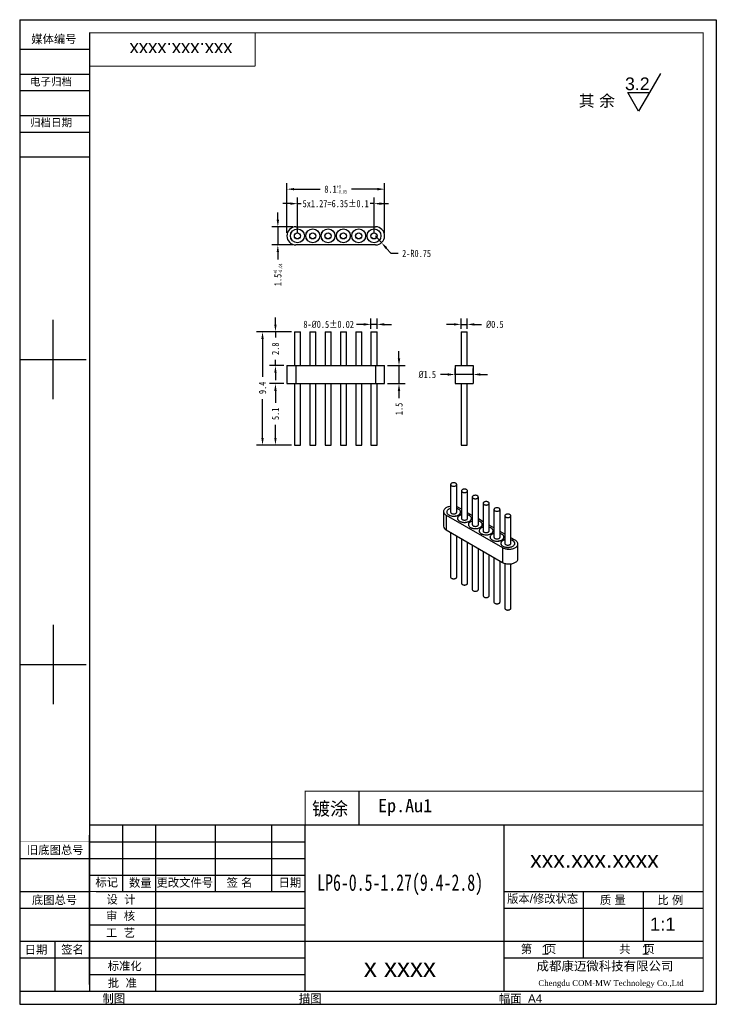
# Model space of a CAD drawing. Header units: inches. Extents: x 9 to 66.8, y 2.1 to 83.8.
import ezdxf

# ---------------------------------------------------------------- set-up
doc = ezdxf.new("R2010")
doc.units = ezdxf.units.IN
doc.header["$MEASUREMENT"] = 0
doc.layers.add('图框层', color=1, linetype='Continuous')
doc.layers.add('标注层', color=4, linetype='Continuous', lineweight=25)
doc.layers.add('零件外形图层', color=7, linetype='Continuous', lineweight=30)
doc.styles.add('SLDTEXTSTYLE6', font='txt', dxfattribs={"width": 0.7})
doc.styles.get("Standard").update_dxf_attribs({"font": 'arial.ttf'})
doc.styles.add('STYLE1', font='txt', dxfattribs={"height": 4})
doc.dimstyles.new('公差标注', dxfattribs={"dimtxt": 0.6, "dimasz": 0.6, "dimexe": 0.5, "dimexo": 0.25, "dimgap": 0.5, "dimtad": 0, "dimrnd": 1e-09, "dimdsep": 46, "dimtxsty": 'SLDTEXTSTYLE6', "dimcen": 0.09, "dimadec": 0, "dimazin": 2, "dimtol": 1, "dimtm": 1e-09, "dimtfac": 0.5, "dimtmove": 0, "dimatfit": 3, "dimfxl": 1, "dimfrac": 2, "dimtolj": 1, "dimarcsym": 0})
doc.dimstyles.new('垂直标注', dxfattribs={"dimtxt": 0.6, "dimasz": 0.6, "dimexe": 0.5, "dimexo": 0.25, "dimgap": 0.5, "dimtad": 0, "dimrnd": 1e-09, "dimzin": 9, "dimdsep": 46, "dimtxsty": 'SLDTEXTSTYLE6', "dimcen": 0, "dimadec": 0, "dimazin": 2, "dimtfac": 1, "dimtmove": 0, "dimatfit": 3, "dimfxl": 1, "dimfrac": 2, "dimtolj": 1, "dimtzin": 12, "dimarcsym": 0})
doc.dimstyles.new('平行标注', dxfattribs={"dimtxt": 0.6, "dimasz": 0.6, "dimexe": 0.5, "dimexo": 0.25, "dimgap": 0.5, "dimtad": 0, "dimtih": 1, "dimtoh": 1, "dimrnd": 1e-09, "dimzin": 9, "dimdsep": 46, "dimtxsty": 'SLDTEXTSTYLE6', "dimcen": 0.09, "dimadec": 0, "dimazin": 2, "dimtfac": 1, "dimtmove": 0, "dimatfit": 3, "dimfxl": 1, "dimfrac": 2, "dimtolj": 1, "dimtzin": 12, "dimarcsym": 0})

# ---------------------------------------------------------------- blocks, each defined once
blk = doc.blocks.new('*D37')
at = {"layer": 'Defpoints', "color": 0, "transparency": 16777216}
for p in [(29.149, 57.92), (31.792, 57.92), (31.792, 48.52)]:
    blk.add_point(p, dxfattribs=at)
at = {"layer": '标注层', "color": 0, "lineweight": -2, "transparency": 16777216}
for p, q in [((31.542, 57.92), (28.649, 57.92)), ((29.149, 57.32), (29.149, 54.197)), ((29.149, 49.12), (29.149, 52.342)), ((31.542, 48.52), (28.649, 48.52))]:
    blk.add_line(p, q, dxfattribs=at)
at = {"layer": '标注层', "color": 0, "transparency": 16777216}
for points in [[(29.049, 57.32), (29.249, 57.32), (29.149, 57.92)], [(29.049, 49.12), (29.249, 49.12), (29.149, 48.52)]]:
    blk.add_solid(points, dxfattribs=at)
at = {"layer": '标注层', "color": 0, "transparency": 16777216, "insert": (29.149, 53.27), "char_height": 0.6, "attachment_point": 5, "rotation": 90, "style": 'SLDTEXTSTYLE6'}
blk.add_mtext('\\A1;9.4', dxfattribs=at)
blk = doc.blocks.new('*D38')
at = {"layer": 'Defpoints', "color": 0, "transparency": 16777216}
for p in [(31.792, 57.92), (30.219, 55.12), (31.167, 55.12)]:
    blk.add_point(p, dxfattribs=at)
at = {"layer": '标注层', "color": 0, "lineweight": -2, "transparency": 16777216}
for p, q in [((30.219, 58.52), (30.219, 59.12)), ((31.542, 57.92), (29.719, 57.92)), ((30.219, 57.92), (30.219, 57.437)), ((30.219, 55.12), (30.219, 55.602)), ((30.917, 55.12), (29.719, 55.12)), ((30.219, 54.52), (30.219, 53.92))]:
    blk.add_line(p, q, dxfattribs=at)
at = {"layer": '标注层', "color": 0, "transparency": 16777216}
for points in [[(30.119, 58.52), (30.319, 58.52), (30.219, 57.92)], [(30.119, 54.52), (30.319, 54.52), (30.219, 55.12)]]:
    blk.add_solid(points, dxfattribs=at)
at = {"layer": '标注层', "color": 0, "transparency": 16777216, "insert": (30.219, 56.52), "char_height": 0.6, "attachment_point": 5, "rotation": 90, "style": 'SLDTEXTSTYLE6'}
blk.add_mtext('\\A1;2.8', dxfattribs=at)
blk = doc.blocks.new('*D39')
at = {"layer": 'Defpoints', "color": 0, "transparency": 16777216}
for p in [(31.167, 53.62), (30.219, 48.52), (31.792, 48.52)]:
    blk.add_point(p, dxfattribs=at)
at = {"layer": '标注层', "color": 0, "lineweight": -2, "transparency": 16777216}
for p, q in [((30.917, 53.62), (29.719, 53.62)), ((30.219, 53.02), (30.219, 52.022)), ((30.219, 49.12), (30.219, 50.217)), ((31.542, 48.52), (29.719, 48.52))]:
    blk.add_line(p, q, dxfattribs=at)
at = {"layer": '标注层', "color": 0, "transparency": 16777216}
for points in [[(30.119, 53.02), (30.319, 53.02), (30.219, 53.62)], [(30.119, 49.12), (30.319, 49.12), (30.219, 48.52)]]:
    blk.add_solid(points, dxfattribs=at)
at = {"layer": '标注层', "color": 0, "transparency": 16777216, "insert": (30.219, 51.12), "char_height": 0.6, "attachment_point": 5, "rotation": 90, "style": 'SLDTEXTSTYLE6'}
blk.add_mtext('\\A1;5.1', dxfattribs=at)
blk = doc.blocks.new('*D40')
at = {"layer": 'Defpoints', "color": 0, "transparency": 16777216}
for p in [(38.642, 58.535), (38.142, 57.92), (38.642, 57.92)]:
    blk.add_point(p, dxfattribs=at)
at = {"layer": '标注层', "color": 0, "lineweight": -2, "transparency": 16777216}
for p, q in [((38.142, 58.17), (38.142, 59.035)), ((38.642, 58.17), (38.642, 59.035)), ((37.542, 58.535), (36.942, 58.535)), ((38.642, 58.535), (38.142, 58.535)), ((39.242, 58.535), (39.842, 58.535))]:
    blk.add_line(p, q, dxfattribs=at)
at = {"layer": '标注层', "color": 0, "transparency": 16777216}
for points in [[(37.542, 58.635), (37.542, 58.435), (38.142, 58.535)], [(39.242, 58.635), (39.242, 58.435), (38.642, 58.535)]]:
    blk.add_solid(points, dxfattribs=at)
at = {"layer": '标注层', "color": 0, "transparency": 16777216, "insert": (34.633, 58.535), "char_height": 0.6, "attachment_point": 5, "style": 'SLDTEXTSTYLE6'}
blk.add_mtext('\\A1;8-{\\fISOCPEUR|b0|i0|c0|p34;%%C}0.5%%P0.02', dxfattribs=at)
blk = doc.blocks.new('*D41')
at = {"layer": 'Defpoints', "color": 0, "transparency": 16777216}
for p in [(39.267, 55.12), (40.464, 55.12), (39.267, 53.62)]:
    blk.add_point(p, dxfattribs=at)
at = {"layer": '标注层', "color": 0, "lineweight": -2, "transparency": 16777216}
for p, q in [((40.464, 55.72), (40.464, 56.32)), ((39.517, 55.12), (40.964, 55.12)), ((40.464, 55.12), (40.464, 53.62)), ((39.517, 53.62), (40.964, 53.62)), ((40.464, 53.02), (40.464, 52.42))]:
    blk.add_line(p, q, dxfattribs=at)
at = {"layer": '标注层', "color": 0, "transparency": 16777216}
for points in [[(40.364, 55.72), (40.564, 55.72), (40.464, 55.12)], [(40.364, 53.02), (40.564, 53.02), (40.464, 53.62)]]:
    blk.add_solid(points, dxfattribs=at)
at = {"layer": '标注层', "color": 0, "transparency": 16777216, "insert": (40.464, 51.522), "char_height": 0.6, "attachment_point": 5, "rotation": 90, "style": 'SLDTEXTSTYLE6'}
blk.add_mtext('\\A1;1.5', dxfattribs=at)
blk = doc.blocks.new('*D42')
at = {"layer": 'Defpoints', "color": 0, "transparency": 16777216}
for p in [(46.114, 58.535), (45.614, 57.92), (46.114, 57.92)]:
    blk.add_point(p, dxfattribs=at)
at = {"layer": '标注层', "color": 0, "lineweight": -2, "transparency": 16777216}
for p, q in [((45.614, 58.17), (45.614, 59.035)), ((46.114, 58.17), (46.114, 59.035)), ((45.014, 58.535), (44.414, 58.535)), ((45.614, 58.535), (46.114, 58.535)), ((46.714, 58.535), (47.314, 58.535))]:
    blk.add_line(p, q, dxfattribs=at)
at = {"layer": '标注层', "color": 0, "transparency": 16777216}
for points in [[(45.014, 58.635), (45.014, 58.435), (45.614, 58.535)], [(46.714, 58.635), (46.714, 58.435), (46.114, 58.535)]]:
    blk.add_solid(points, dxfattribs=at)
at = {"layer": '标注层', "color": 0, "transparency": 16777216, "insert": (48.413, 58.535), "char_height": 0.6, "attachment_point": 5, "style": 'SLDTEXTSTYLE6'}
blk.add_mtext('\\A1;{\\fISOCPEUR|b0|i0|c0|p34;%%C}0.5', dxfattribs=at)
blk = doc.blocks.new('*D43')
at = {"layer": 'Defpoints', "color": 0, "transparency": 16777216}
for p in [(45.114, 54.1), (46.614, 54.38), (46.614, 54.1)]:
    blk.add_point(p, dxfattribs=at)
at = {"layer": '标注层', "color": 0, "lineweight": -2, "transparency": 16777216}
for p, q in [((45.114, 54.35), (45.114, 54.88)), ((46.614, 54.35), (46.614, 54.88)), ((44.514, 54.38), (43.914, 54.38)), ((46.614, 54.38), (45.114, 54.38)), ((47.214, 54.38), (47.814, 54.38))]:
    blk.add_line(p, q, dxfattribs=at)
at = {"layer": '标注层', "color": 0, "transparency": 16777216}
for points in [[(44.514, 54.48), (44.514, 54.28), (45.114, 54.38)], [(47.214, 54.48), (47.214, 54.28), (46.614, 54.38)]]:
    blk.add_solid(points, dxfattribs=at)
at = {"layer": '标注层', "color": 0, "transparency": 16777216, "insert": (42.814, 54.38), "char_height": 0.6, "attachment_point": 5, "style": 'SLDTEXTSTYLE6'}
blk.add_mtext('\\A1;{\\fISOCPEUR|b0|i0|c0|p34;%%C}1.5', dxfattribs=at)
blk = doc.blocks.new('*D44')
at = {"layer": 'Defpoints', "color": 0, "transparency": 16777216}
for p in [(38.392, 68.551), (32.042, 65.88), (38.392, 65.88)]:
    blk.add_point(p, dxfattribs=at)
at = {"layer": '标注层', "color": 0, "lineweight": -2, "transparency": 16777216}
for p, q in [((32.042, 66.13), (32.042, 69.051)), ((38.392, 66.13), (38.392, 69.051)), ((31.442, 68.551), (30.842, 68.551)), ((32.042, 68.551), (32.362, 68.551)), ((38.392, 68.551), (38.071, 68.551)), ((38.992, 68.551), (39.592, 68.551))]:
    blk.add_line(p, q, dxfattribs=at)
at = {"layer": '标注层', "color": 0, "transparency": 16777216}
for points in [[(31.442, 68.651), (31.442, 68.451), (32.042, 68.551)], [(38.992, 68.651), (38.992, 68.451), (38.392, 68.551)]]:
    blk.add_solid(points, dxfattribs=at)
at = {"layer": '标注层', "color": 0, "transparency": 16777216, "insert": (35.217, 68.551), "char_height": 0.6, "attachment_point": 5, "style": 'SLDTEXTSTYLE6'}
blk.add_mtext('\\A1;5x1.27=6.35%%P0.1', dxfattribs=at)
blk = doc.blocks.new('*D45')
at = {"layer": 'Defpoints', "color": 0, "transparency": 16777216}
for p in [(39.267, 69.753), (31.167, 65.88), (39.267, 65.88)]:
    blk.add_point(p, dxfattribs=at)
at = {"layer": '标注层', "color": 0, "lineweight": -2, "transparency": 16777216}
for p, q in [((31.167, 66.13), (31.167, 70.253)), ((39.267, 66.13), (39.267, 70.253)), ((31.767, 69.753), (33.918, 69.753)), ((38.667, 69.753), (36.516, 69.753))]:
    blk.add_line(p, q, dxfattribs=at)
at = {"layer": '标注层', "color": 0, "transparency": 16777216}
for points in [[(31.767, 69.853), (31.767, 69.653), (31.167, 69.753)], [(38.667, 69.853), (38.667, 69.653), (39.267, 69.753)]]:
    blk.add_solid(points, dxfattribs=at)
at = {"layer": '标注层', "color": 0, "transparency": 16777216, "insert": (35.217, 69.753), "char_height": 0.6, "attachment_point": 5, "style": 'SLDTEXTSTYLE6'}
blk.add_mtext('\\A1;8.1{\\H0.3;\\S+0^ -0.05;}', dxfattribs=at)
blk = doc.blocks.new('*D46')
at = {"layer": 'Defpoints', "color": 0, "transparency": 16777216}
for p in [(31.917, 66.63), (30.418, 65.13), (31.917, 65.13)]:
    blk.add_point(p, dxfattribs=at)
at = {"layer": '标注层', "color": 0, "lineweight": -2, "transparency": 16777216}
for p, q in [((30.418, 67.23), (30.418, 67.83)), ((31.667, 66.63), (29.918, 66.63)), ((30.418, 66.63), (30.418, 65.13)), ((31.667, 65.13), (29.918, 65.13)), ((30.418, 64.53), (30.418, 63.93))]:
    blk.add_line(p, q, dxfattribs=at)
at = {"layer": '标注层', "color": 0, "transparency": 16777216}
for points in [[(30.318, 67.23), (30.518, 67.23), (30.418, 66.63)], [(30.318, 64.53), (30.518, 64.53), (30.418, 65.13)]]:
    blk.add_solid(points, dxfattribs=at)
at = {"layer": '标注层', "color": 0, "transparency": 16777216, "insert": (30.418, 62.648), "char_height": 0.6, "attachment_point": 5, "rotation": 90, "style": 'SLDTEXTSTYLE6'}
blk.add_mtext('\\A1;1.5{\\H0.3;\\S+0^ -0.04;}', dxfattribs=at)
blk = doc.blocks.new('*D47')
at = {"layer": 'Defpoints', "color": 0, "transparency": 16777216}
for p in [(38.517, 65.88), (39.013, 65.318)]:
    blk.add_point(p, dxfattribs=at)
at = {"layer": '标注层', "color": 0, "lineweight": -2, "transparency": 16777216}
for p, q in [((38.517, 65.88), (39.013, 65.318)), ((39.806, 64.417), (39.409, 64.867)), ((40.406, 64.417), (39.806, 64.417))]:
    blk.add_line(p, q, dxfattribs=at)
at = {"layer": '标注层', "color": 0, "transparency": 16777216}
blk.add_solid([(39.484, 64.934), (39.334, 64.801), (39.013, 65.318)], dxfattribs=at)
at = {"layer": '标注层', "color": 0, "transparency": 16777216, "insert": (41.923, 64.417), "char_height": 0.6, "attachment_point": 5, "style": 'SLDTEXTSTYLE6'}
blk.add_mtext('\\A1;2-R0.75', dxfattribs=at)

msp = doc.modelspace()

# ---------------------------------------------------------------- linework, layer by layer
at = {"layer": '图框层', "color": 1}
for p, q in [((9.026, 83.811), (66.776, 83.811)), ((9.026, 83.811), (9.026, 2.136)), ((66.776, 83.811), (66.776, 2.136)), ((14.801, 82.711), (14.801, 3.236)), ((14.801, 81.336), (9.026, 81.336)), ((14.801, 79.273), (9.026, 79.273)), ((14.801, 79.273), (9.026, 79.273)), ((62.139, 79.338), (61.237, 77.775)), ((14.801, 77.898), (9.026, 77.898)), ((60.335, 76.213), (59.433, 77.775)), ((59.433, 77.775), (61.237, 77.775)), ((61.237, 77.775), (60.335, 76.213)), ((14.801, 75.836), (9.026, 75.836)), ((14.801, 74.461), (9.026, 74.461)), ((14.801, 72.398), (9.026, 72.398)), ((11.776, 52.323), (11.776, 58.923)), ((66.776, 56.586), (66.776, 2.136)), ((9.026, 55.623), (14.526, 55.623)), ((11.776, 33.623), (11.776, 27.023)), ((9.026, 30.323), (14.526, 30.323)), ((37.137, 19.805), (37.137, 17.055)), ((14.801, 16.986), (14.801, 3.236)), ((65.676, 16.986), (14.801, 16.986)), ((17.551, 11.486), (17.551, 16.986)), ((20.301, 3.236), (20.301, 16.986)), ((25.251, 11.486), (25.251, 16.986)), ((29.926, 11.486), (29.926, 16.986)), ((32.676, 3.236), (32.676, 16.986)), ((49.176, 3.236), (49.176, 16.986)), ((14.801, 3.786), (14.801, 16.161)), ((14.801, 15.611), (32.676, 15.611)), ((9.026, 14.236), (14.801, 14.236)), ((14.801, 14.236), (32.676, 14.236)), ((14.801, 12.861), (32.676, 12.861)), ((9.026, 11.486), (14.801, 11.486)), ((15.351, 11.486), (32.676, 11.486)), ((49.176, 11.486), (65.676, 11.486)), ((55.776, 5.986), (55.776, 11.486)), ((60.726, 7.361), (60.726, 11.486)), ((9.026, 10.111), (14.801, 10.111)), ((14.801, 10.111), (32.676, 10.111)), ((49.176, 10.111), (65.676, 10.111)), ((14.801, 8.736), (32.676, 8.736)), ((9.026, 7.361), (14.801, 7.361)), ((11.913, 7.361), (11.913, 3.236)), ((14.801, 7.361), (65.676, 7.361)), ((9.026, 5.986), (14.801, 5.986)), ((14.801, 5.986), (32.676, 5.986)), ((49.176, 5.986), (65.676, 5.986)), ((14.801, 4.611), (32.676, 4.611)), ((9.026, 3.236), (65.676, 3.236)), ((9.026, 2.136), (66.776, 2.136)), ((9.026, 2.136), (66.776, 2.136))]:
    msp.add_line(p, q, dxfattribs=at)
for points, const_width in [([(14.801, 82.711), (14.801, 3.236), (65.676, 3.236), (65.676, 82.711), (14.801, 82.711)], 0.0825), ([(28.551, 79.961), (28.551, 82.711)], 0.0825), ([(28.551, 79.961), (14.801, 79.961)], 0.0825), ([(32.676, 16.986), (32.676, 19.805), (65.676, 19.805)], 0.0825), ([(49.176, 16.986), (49.176, 3.236)], 0.0825), ([(9.026, 15.611), (14.801, 15.611)], 0.0275), ([(14.801, 11.486), (32.676, 11.486)], 0.0825), ([(49.176, 11.486), (65.676, 11.486)], 0.0825), ([(49.176, 5.986), (65.676, 5.986)], 0.0825)]:
    msp.add_lwpolyline(points, dxfattribs=dict(at, const_width=const_width))
at = {"layer": '图框层', "color": 1, "const_width": 0.0825}
msp.add_lwpolyline([(14.801, 82.711), (65.676, 82.711), (65.676, 3.236), (14.801, 3.236), (14.801, 82.711)], close=True, dxfattribs=at)
at = {"layer": '零件外形图层', "linetype": 'Continuous', "lineweight": 30}
for p, q in [((31.917, 66.63), (38.517, 66.63)), ((38.517, 65.13), (31.917, 65.13)), ((31.792, 57.92), (31.792, 55.12)), ((31.792, 57.92), (32.042, 57.92)), ((32.042, 57.92), (32.292, 57.92)), ((32.292, 55.12), (32.292, 57.92)), ((33.062, 57.92), (33.062, 55.12)), ((33.062, 57.92), (33.312, 57.92)), ((33.312, 57.92), (33.562, 57.92)), ((33.562, 55.12), (33.562, 57.92)), ((34.332, 57.92), (34.332, 55.12)), ((34.332, 57.92), (34.582, 57.92)), ((34.582, 57.92), (34.832, 57.92)), ((34.832, 55.12), (34.832, 57.92)), ((35.602, 57.92), (35.602, 55.12)), ((35.602, 57.92), (35.852, 57.92)), ((35.852, 57.92), (36.102, 57.92)), ((36.102, 55.12), (36.102, 57.92)), ((36.872, 57.92), (36.872, 55.12)), ((36.872, 57.92), (37.122, 57.92)), ((37.122, 57.92), (37.372, 57.92)), ((37.372, 55.12), (37.372, 57.92)), ((38.142, 57.92), (38.142, 55.12)), ((38.142, 57.92), (38.392, 57.92)), ((38.392, 57.92), (38.642, 57.92)), ((38.642, 55.12), (38.642, 57.92)), ((45.614, 57.92), (45.614, 55.12)), ((45.614, 57.92), (46.114, 57.92)), ((46.114, 55.12), (46.114, 57.92)), ((31.167, 55.12), (31.167, 53.62)), ((31.167, 55.12), (31.917, 55.12)), ((31.917, 55.12), (31.917, 53.62)), ((31.917, 55.12), (38.517, 55.12)), ((38.517, 55.12), (38.517, 53.62)), ((38.517, 55.12), (39.267, 55.12)), ((39.267, 53.62), (39.267, 55.12)), ((45.114, 55.12), (45.114, 53.62)), ((45.114, 55.12), (46.614, 55.12)), ((46.614, 55.12), (46.614, 53.62)), ((31.167, 53.62), (31.917, 53.62)), ((31.792, 53.62), (31.792, 48.52)), ((31.917, 53.62), (38.517, 53.62)), ((32.292, 48.52), (32.292, 53.62)), ((33.062, 53.62), (33.062, 48.52)), ((33.562, 48.52), (33.562, 53.62)), ((34.332, 53.62), (34.332, 48.52)), ((34.832, 48.52), (34.832, 53.62)), ((35.602, 53.62), (35.602, 48.52)), ((36.102, 48.52), (36.102, 53.62)), ((36.872, 53.62), (36.872, 48.52)), ((37.372, 48.52), (37.372, 53.62)), ((38.142, 53.62), (38.142, 48.52)), ((38.517, 53.62), (39.267, 53.62)), ((38.642, 48.52), (38.642, 53.62)), ((45.114, 53.62), (46.614, 53.62)), ((45.614, 53.62), (45.614, 48.52)), ((46.114, 48.52), (46.114, 53.62)), ((31.792, 48.52), (32.042, 48.52)), ((32.042, 48.52), (32.292, 48.52)), ((33.062, 48.52), (33.312, 48.52)), ((33.312, 48.52), (33.562, 48.52)), ((34.332, 48.52), (34.582, 48.52)), ((34.582, 48.52), (34.832, 48.52)), ((35.602, 48.52), (35.852, 48.52)), ((35.852, 48.52), (36.102, 48.52)), ((36.872, 48.52), (37.122, 48.52)), ((37.122, 48.52), (37.372, 48.52)), ((38.142, 48.52), (38.392, 48.52)), ((38.392, 48.52), (38.642, 48.52)), ((45.614, 48.52), (46.114, 48.52)), ((44.748, 45.251), (44.748, 42.936)), ((45.248, 42.936), (45.248, 45.251)), ((45.646, 44.733), (45.646, 42.418)), ((46.146, 42.418), (46.146, 44.733)), ((46.544, 44.215), (46.544, 41.899)), ((47.044, 41.899), (47.044, 44.215)), ((45.646, 43.203), (45.44, 43.322)), ((47.442, 43.696), (47.442, 41.381)), ((47.942, 41.381), (47.942, 43.696)), ((44.16, 43.016), (44.16, 41.791)), ((44.379, 42.71), (49.046, 40.016)), ((44.379, 42.71), (44.379, 41.485)), ((44.423, 42.965), (44.423, 42.921)), ((45.573, 42.921), (45.573, 42.965)), ((46.544, 42.685), (46.146, 42.915)), ((48.34, 43.178), (48.34, 40.862)), ((48.84, 40.862), (48.84, 43.178)), ((49.238, 42.659), (49.238, 40.344)), ((49.738, 40.344), (49.738, 42.659)), ((45.321, 42.447), (45.321, 42.403)), ((46.219, 41.928), (46.219, 41.884)), ((46.471, 42.403), (46.471, 42.447)), ((47.442, 42.166), (47.044, 42.396)), ((47.369, 41.884), (47.369, 41.928)), ((48.34, 41.648), (47.942, 41.878)), ((44.379, 41.485), (49.046, 38.791)), ((44.748, 41.272), (44.748, 37.576)), ((45.248, 37.576), (45.248, 40.984)), ((47.117, 41.41), (47.117, 41.366)), ((48.015, 40.891), (48.015, 40.848)), ((48.267, 41.366), (48.267, 41.41)), ((49.238, 41.13), (48.84, 41.359)), ((49.165, 40.848), (49.165, 40.891)), ((50.107, 40.628), (49.738, 40.841)), ((45.646, 40.754), (45.646, 37.057)), ((46.146, 37.057), (46.146, 40.465)), ((46.544, 40.235), (46.544, 36.539)), ((48.913, 40.373), (48.913, 40.329)), ((50.063, 40.329), (50.063, 40.373)), ((50.327, 39.097), (50.327, 40.322)), ((47.044, 36.539), (47.044, 39.947)), ((47.442, 39.717), (47.442, 36.021)), ((47.942, 36.021), (47.942, 39.428)), ((49.046, 40.016), (49.046, 38.791)), ((48.34, 39.199), (48.34, 35.502)), ((48.84, 35.502), (48.84, 38.91)), ((49.238, 38.711), (49.238, 34.984)), ((49.738, 34.984), (49.738, 38.674))]:
    msp.add_line(p, q, dxfattribs=at)
at = {"layer": '零件外形图层', "linetype": 'Continuous', "lineweight": 30, "flags": 128}
for points in [[(44.821, 45.149), (44.855, 45.133), (44.892, 45.121), (44.933, 45.112), (44.976, 45.108), (45.02, 45.108), (45.063, 45.112), (45.104, 45.121), (45.141, 45.133), (45.175, 45.149), (45.203, 45.169), (45.225, 45.19), (45.24, 45.214), (45.247, 45.239), (45.247, 45.264), (45.24, 45.289), (45.225, 45.312), (45.203, 45.334), (45.175, 45.353), (45.141, 45.37), (45.104, 45.382), (45.063, 45.391), (45.02, 45.395), (44.976, 45.395), (44.933, 45.391), (44.892, 45.382), (44.855, 45.37), (44.821, 45.353), (44.793, 45.334), (44.771, 45.312), (44.757, 45.289), (44.749, 45.264), (44.749, 45.239), (44.757, 45.214), (44.771, 45.19), (44.793, 45.169), (44.821, 45.149)], [(45.719, 44.631), (45.753, 44.615), (45.79, 44.602), (45.831, 44.594), (45.874, 44.589), (45.918, 44.589), (45.961, 44.594), (46.002, 44.602), (46.039, 44.615), (46.073, 44.631), (46.101, 44.65), (46.123, 44.672), (46.138, 44.696), (46.145, 44.72), (46.145, 44.746), (46.138, 44.77), (46.123, 44.794), (46.101, 44.816), (46.073, 44.835), (46.039, 44.851), (46.002, 44.864), (45.961, 44.872), (45.918, 44.877), (45.874, 44.877), (45.831, 44.872), (45.79, 44.864), (45.753, 44.851), (45.719, 44.835), (45.691, 44.816), (45.669, 44.794), (45.655, 44.77), (45.647, 44.746), (45.647, 44.72), (45.655, 44.696), (45.669, 44.672), (45.691, 44.65), (45.719, 44.631)], [(46.617, 44.112), (46.651, 44.096), (46.688, 44.084), (46.729, 44.075), (46.772, 44.071), (46.816, 44.071), (46.859, 44.075), (46.9, 44.084), (46.937, 44.096), (46.971, 44.112), (46.999, 44.132), (47.021, 44.154), (47.036, 44.177), (47.043, 44.202), (47.043, 44.227), (47.036, 44.252), (47.021, 44.276), (46.999, 44.297), (46.971, 44.317), (46.937, 44.333), (46.9, 44.345), (46.859, 44.354), (46.816, 44.358), (46.772, 44.358), (46.729, 44.354), (46.688, 44.345), (46.651, 44.333), (46.617, 44.317), (46.589, 44.297), (46.568, 44.276), (46.553, 44.252), (46.545, 44.227), (46.545, 44.202), (46.553, 44.177), (46.568, 44.154), (46.589, 44.132), (46.617, 44.112)], [(44.748, 43.439), (44.74, 43.438), (44.667, 43.426), (44.597, 43.41), (44.529, 43.389), (44.466, 43.365), (44.407, 43.337), (44.353, 43.306), (44.305, 43.272), (44.263, 43.236), (44.228, 43.197), (44.2, 43.156), (44.179, 43.114), (44.166, 43.071), (44.16, 43.027), (44.162, 42.983), (44.171, 42.94), (44.189, 42.897), (44.213, 42.855), (44.245, 42.816), (44.283, 42.778), (44.328, 42.742), (44.379, 42.71)], [(47.515, 43.594), (47.549, 43.578), (47.586, 43.565), (47.627, 43.557), (47.67, 43.552), (47.714, 43.552), (47.757, 43.557), (47.798, 43.565), (47.836, 43.578), (47.869, 43.594), (47.897, 43.613), (47.919, 43.635), (47.934, 43.659), (47.941, 43.684), (47.941, 43.709), (47.934, 43.733), (47.919, 43.757), (47.897, 43.779), (47.869, 43.798), (47.836, 43.814), (47.798, 43.827), (47.757, 43.836), (47.714, 43.84), (47.67, 43.84), (47.627, 43.836), (47.586, 43.827), (47.549, 43.814), (47.515, 43.798), (47.487, 43.779), (47.466, 43.757), (47.451, 43.733), (47.443, 43.709), (47.443, 43.684), (47.451, 43.659), (47.466, 43.635), (47.487, 43.613), (47.515, 43.594)], [(48.413, 43.076), (48.447, 43.059), (48.484, 43.047), (48.525, 43.038), (48.568, 43.034), (48.612, 43.034), (48.655, 43.038), (48.696, 43.047), (48.734, 43.059), (48.767, 43.076), (48.795, 43.095), (48.817, 43.117), (48.832, 43.14), (48.839, 43.165), (48.839, 43.19), (48.832, 43.215), (48.817, 43.239), (48.795, 43.26), (48.767, 43.28), (48.734, 43.296), (48.696, 43.309), (48.655, 43.317), (48.612, 43.321), (48.568, 43.321), (48.525, 43.317), (48.484, 43.309), (48.447, 43.296), (48.413, 43.28), (48.385, 43.26), (48.364, 43.239), (48.349, 43.215), (48.341, 43.19), (48.341, 43.165), (48.349, 43.14), (48.364, 43.117), (48.385, 43.095), (48.413, 43.076)], [(44.748, 43.267), (44.706, 43.254), (44.65, 43.233), (44.6, 43.208), (44.554, 43.181), (44.515, 43.15), (44.481, 43.117), (44.455, 43.082), (44.435, 43.046), (44.423, 43.008), (44.418, 42.97), (44.421, 42.932), (44.431, 42.894), (44.449, 42.857), (44.474, 42.822), (44.506, 42.788), (44.544, 42.757), (44.588, 42.728)], [(44.748, 43.264), (44.708, 43.252), (44.653, 43.231), (44.603, 43.206), (44.558, 43.179), (44.519, 43.149), (44.486, 43.116), (44.459, 43.081), (44.44, 43.045), (44.428, 43.008), (44.423, 42.97), (44.426, 42.932), (44.436, 42.895), (44.454, 42.858), (44.478, 42.823), (44.51, 42.79), (44.548, 42.759), (44.591, 42.73)], [(44.588, 42.728), (44.637, 42.703), (44.691, 42.681), (44.75, 42.663), (44.811, 42.648), (44.875, 42.638), (44.94, 42.632), (45.006, 42.63), (45.072, 42.633), (45.137, 42.64), (45.201, 42.651), (45.261, 42.667), (45.319, 42.686), (45.372, 42.709), (45.42, 42.735), (45.462, 42.764), (45.499, 42.796), (45.529, 42.83), (45.552, 42.866), (45.568, 42.903), (45.577, 42.941), (45.578, 42.979), (45.571, 43.017), (45.557, 43.055), (45.535, 43.091), (45.507, 43.126), (45.472, 43.158), (45.431, 43.188), (45.384, 43.215), (45.332, 43.239), (45.276, 43.259), (45.248, 43.267)], [(44.591, 42.73), (44.64, 42.705), (44.694, 42.683), (44.752, 42.665), (44.813, 42.651), (44.876, 42.641), (44.941, 42.635), (45.006, 42.633), (45.072, 42.636), (45.136, 42.643), (45.199, 42.654), (45.259, 42.669), (45.316, 42.688), (45.368, 42.711), (45.416, 42.737), (45.458, 42.766), (45.495, 42.798), (45.524, 42.832), (45.547, 42.867), (45.563, 42.904), (45.572, 42.941), (45.573, 42.979), (45.566, 43.017), (45.552, 43.054), (45.531, 43.09), (45.503, 43.124), (45.468, 43.156), (45.427, 43.186), (45.381, 43.213), (45.329, 43.236), (45.274, 43.256), (45.248, 43.264)], [(44.818, 42.861), (44.852, 42.844), (44.89, 42.832), (44.932, 42.823), (44.976, 42.818), (45.02, 42.818), (45.064, 42.823), (45.106, 42.832), (45.144, 42.844), (45.178, 42.861), (45.207, 42.881), (45.229, 42.903), (45.244, 42.927), (45.252, 42.952), (45.252, 42.978), (45.248, 42.994)], [(45.646, 42.749), (45.604, 42.736), (45.548, 42.715), (45.498, 42.69), (45.452, 42.662), (45.413, 42.632), (45.379, 42.599), (45.353, 42.564), (45.333, 42.527), (45.321, 42.49), (45.316, 42.451), (45.319, 42.413), (45.329, 42.375), (45.347, 42.339), (45.372, 42.303), (45.404, 42.27), (45.442, 42.238), (45.486, 42.21)], [(45.646, 42.746), (45.606, 42.733), (45.551, 42.712), (45.501, 42.688), (45.456, 42.66), (45.417, 42.63), (45.384, 42.597), (45.357, 42.563), (45.338, 42.526), (45.326, 42.489), (45.321, 42.451), (45.324, 42.414), (45.334, 42.376), (45.352, 42.34), (45.376, 42.304), (45.408, 42.271), (45.446, 42.24), (45.489, 42.212)], [(45.486, 42.21), (45.535, 42.184), (45.589, 42.162), (45.648, 42.144), (45.709, 42.13), (45.773, 42.119), (45.838, 42.113), (45.904, 42.112), (45.97, 42.115), (46.035, 42.122), (46.099, 42.133), (46.159, 42.148), (46.217, 42.168), (46.27, 42.191), (46.318, 42.217), (46.36, 42.246), (46.397, 42.278), (46.427, 42.312), (46.45, 42.348), (46.466, 42.385), (46.475, 42.423), (46.476, 42.461), (46.469, 42.499), (46.455, 42.536), (46.433, 42.573), (46.405, 42.607), (46.37, 42.64), (46.329, 42.67), (46.282, 42.697), (46.23, 42.72), (46.174, 42.741), (46.146, 42.749)], [(45.489, 42.212), (45.538, 42.187), (45.592, 42.165), (45.65, 42.147), (45.711, 42.132), (45.774, 42.122), (45.839, 42.116), (45.904, 42.115), (45.97, 42.117), (46.034, 42.124), (46.097, 42.136), (46.157, 42.151), (46.214, 42.17), (46.266, 42.193), (46.314, 42.219), (46.356, 42.248), (46.393, 42.279), (46.422, 42.313), (46.445, 42.349), (46.461, 42.385), (46.47, 42.423), (46.471, 42.461), (46.464, 42.499), (46.45, 42.536), (46.429, 42.571), (46.401, 42.606), (46.366, 42.638), (46.325, 42.668), (46.279, 42.694), (46.227, 42.718), (46.172, 42.738), (46.146, 42.746)], [(45.716, 42.343), (45.75, 42.326), (45.788, 42.313), (45.83, 42.304), (45.874, 42.3), (45.918, 42.3), (45.962, 42.304), (46.004, 42.313), (46.042, 42.326), (46.076, 42.343), (46.105, 42.362), (46.127, 42.384), (46.142, 42.409), (46.15, 42.434), (46.15, 42.459), (46.146, 42.476)], [(49.311, 42.557), (49.345, 42.541), (49.383, 42.528), (49.423, 42.52), (49.466, 42.516), (49.51, 42.516), (49.553, 42.52), (49.594, 42.528), (49.632, 42.541), (49.665, 42.557), (49.693, 42.577), (49.715, 42.598), (49.73, 42.622), (49.737, 42.647), (49.737, 42.672), (49.73, 42.697), (49.715, 42.72), (49.693, 42.742), (49.665, 42.761), (49.632, 42.778), (49.594, 42.79), (49.553, 42.799), (49.51, 42.803), (49.466, 42.803), (49.423, 42.799), (49.383, 42.79), (49.345, 42.778), (49.311, 42.761), (49.283, 42.742), (49.262, 42.72), (49.247, 42.697), (49.239, 42.672), (49.239, 42.647), (49.247, 42.622), (49.262, 42.598), (49.283, 42.577), (49.311, 42.557)], [(46.544, 42.23), (46.502, 42.217), (46.447, 42.196), (46.396, 42.172), (46.35, 42.144), (46.311, 42.113), (46.277, 42.08), (46.251, 42.045), (46.231, 42.009), (46.219, 41.971), (46.214, 41.933), (46.217, 41.895), (46.227, 41.857), (46.245, 41.82), (46.27, 41.785), (46.302, 41.751), (46.34, 41.72), (46.384, 41.691)], [(46.544, 42.227), (46.504, 42.215), (46.45, 42.194), (46.399, 42.17), (46.354, 42.142), (46.315, 42.112), (46.282, 42.079), (46.255, 42.044), (46.236, 42.008), (46.224, 41.971), (46.219, 41.933), (46.222, 41.895), (46.232, 41.858), (46.25, 41.821), (46.275, 41.786), (46.306, 41.753), (46.344, 41.722), (46.388, 41.694)], [(46.384, 41.691), (46.433, 41.666), (46.488, 41.644), (46.546, 41.626), (46.607, 41.611), (46.671, 41.601), (46.736, 41.595), (46.802, 41.593), (46.868, 41.596), (46.934, 41.603), (46.997, 41.615), (47.057, 41.63), (47.115, 41.649), (47.168, 41.672), (47.216, 41.698), (47.258, 41.728), (47.295, 41.759), (47.325, 41.794), (47.348, 41.829), (47.364, 41.866), (47.373, 41.904), (47.374, 41.943), (47.367, 41.981), (47.353, 42.018), (47.332, 42.054), (47.303, 42.089), (47.268, 42.121), (47.227, 42.151), (47.18, 42.178), (47.128, 42.202), (47.072, 42.222), (47.044, 42.23)], [(46.388, 41.694), (46.436, 41.668), (46.49, 41.646), (46.548, 41.628), (46.609, 41.614), (46.672, 41.604), (46.737, 41.598), (46.802, 41.596), (46.868, 41.599), (46.932, 41.606), (46.995, 41.617), (47.055, 41.632), (47.112, 41.652), (47.164, 41.674), (47.212, 41.7), (47.254, 41.729), (47.291, 41.761), (47.32, 41.795), (47.343, 41.83), (47.359, 41.867), (47.368, 41.905), (47.369, 41.942), (47.362, 41.98), (47.348, 42.017), (47.327, 42.053), (47.299, 42.087), (47.264, 42.119), (47.223, 42.149), (47.177, 42.176), (47.125, 42.2), (47.07, 42.22), (47.044, 42.227)], [(46.614, 41.824), (46.648, 41.808), (46.686, 41.795), (46.728, 41.786), (46.772, 41.782), (46.816, 41.782), (46.86, 41.786), (46.902, 41.795), (46.94, 41.808), (46.974, 41.824), (47.003, 41.844), (47.025, 41.866), (47.04, 41.89), (47.048, 41.915), (47.048, 41.941), (47.044, 41.957)], [(47.442, 41.712), (47.4, 41.699), (47.345, 41.678), (47.294, 41.653), (47.248, 41.625), (47.209, 41.595), (47.175, 41.562), (47.149, 41.527), (47.129, 41.49), (47.117, 41.453), (47.112, 41.415), (47.115, 41.376), (47.125, 41.339), (47.143, 41.302), (47.168, 41.266), (47.2, 41.233), (47.238, 41.202), (47.282, 41.173)], [(47.442, 41.709), (47.402, 41.696), (47.348, 41.676), (47.297, 41.651), (47.252, 41.624), (47.213, 41.593), (47.18, 41.561), (47.153, 41.526), (47.134, 41.49), (47.122, 41.452), (47.117, 41.415), (47.12, 41.377), (47.13, 41.339), (47.148, 41.303), (47.173, 41.268), (47.204, 41.234), (47.242, 41.203), (47.286, 41.175)], [(47.282, 41.173), (47.331, 41.148), (47.386, 41.126), (47.444, 41.107), (47.505, 41.093), (47.569, 41.083), (47.634, 41.077), (47.7, 41.075), (47.766, 41.078), (47.832, 41.085), (47.895, 41.096), (47.955, 41.111), (48.013, 41.131), (48.066, 41.154), (48.114, 41.18), (48.156, 41.209), (48.193, 41.241), (48.223, 41.275), (48.246, 41.311), (48.262, 41.348), (48.271, 41.386), (48.272, 41.424), (48.265, 41.462), (48.251, 41.5), (48.23, 41.536), (48.201, 41.57), (48.166, 41.603), (48.125, 41.633), (48.078, 41.66), (48.026, 41.683), (47.97, 41.704), (47.942, 41.712)], [(47.286, 41.175), (47.335, 41.15), (47.388, 41.128), (47.446, 41.11), (47.507, 41.096), (47.57, 41.085), (47.635, 41.08), (47.7, 41.078), (47.766, 41.081), (47.83, 41.088), (47.893, 41.099), (47.953, 41.114), (48.01, 41.133), (48.062, 41.156), (48.11, 41.182), (48.152, 41.211), (48.189, 41.242), (48.219, 41.276), (48.241, 41.312), (48.257, 41.349), (48.266, 41.386), (48.267, 41.424), (48.26, 41.462), (48.246, 41.499), (48.225, 41.535), (48.197, 41.569), (48.162, 41.601), (48.121, 41.631), (48.075, 41.658), (48.023, 41.681), (47.968, 41.701), (47.942, 41.709)], [(47.512, 41.306), (47.546, 41.289), (47.584, 41.276), (47.626, 41.268), (47.67, 41.263), (47.714, 41.263), (47.758, 41.268), (47.8, 41.276), (47.838, 41.289), (47.872, 41.306), (47.901, 41.325), (47.923, 41.348), (47.938, 41.372), (47.946, 41.397), (47.946, 41.423), (47.942, 41.439)], [(48.34, 41.194), (48.298, 41.181), (48.243, 41.159), (48.192, 41.135), (48.146, 41.107), (48.107, 41.076), (48.073, 41.043), (48.047, 41.008), (48.027, 40.972), (48.015, 40.934), (48.01, 40.896), (48.013, 40.858), (48.023, 40.82), (48.041, 40.783), (48.066, 40.748), (48.098, 40.714), (48.136, 40.683), (48.18, 40.655)], [(48.34, 41.19), (48.3, 41.178), (48.246, 41.157), (48.195, 41.133), (48.15, 41.105), (48.111, 41.075), (48.078, 41.042), (48.051, 41.007), (48.032, 40.971), (48.02, 40.934), (48.015, 40.896), (48.018, 40.858), (48.028, 40.821), (48.046, 40.784), (48.071, 40.749), (48.102, 40.716), (48.14, 40.685), (48.184, 40.657)], [(48.18, 40.655), (48.229, 40.629), (48.284, 40.607), (48.342, 40.589), (48.403, 40.574), (48.467, 40.564), (48.532, 40.558), (48.598, 40.557), (48.664, 40.559), (48.73, 40.566), (48.793, 40.578), (48.853, 40.593), (48.911, 40.612), (48.964, 40.635), (49.012, 40.661), (49.054, 40.691), (49.091, 40.723), (49.121, 40.757), (49.144, 40.792), (49.16, 40.83), (49.169, 40.868), (49.17, 40.906), (49.163, 40.944), (49.149, 40.981), (49.128, 41.017), (49.099, 41.052), (49.064, 41.084), (49.023, 41.114), (48.976, 41.141), (48.924, 41.165), (48.868, 41.185), (48.84, 41.194)], [(48.184, 40.657), (48.233, 40.631), (48.286, 40.61), (48.344, 40.591), (48.405, 40.577), (48.468, 40.567), (48.533, 40.561), (48.598, 40.559), (48.664, 40.562), (48.728, 40.569), (48.791, 40.58), (48.851, 40.596), (48.908, 40.615), (48.96, 40.637), (49.008, 40.663), (49.05, 40.692), (49.087, 40.724), (49.117, 40.758), (49.139, 40.793), (49.155, 40.83), (49.164, 40.868), (49.165, 40.906), (49.158, 40.943), (49.144, 40.98), (49.123, 41.016), (49.095, 41.05), (49.06, 41.083), (49.019, 41.112), (48.973, 41.139), (48.921, 41.163), (48.866, 41.183), (48.84, 41.19)], [(48.41, 40.787), (48.444, 40.771), (48.482, 40.758), (48.524, 40.749), (48.568, 40.745), (48.612, 40.745), (48.656, 40.749), (48.698, 40.758), (48.736, 40.771), (48.77, 40.787), (48.799, 40.807), (48.821, 40.829), (48.836, 40.853), (48.844, 40.879), (48.844, 40.904), (48.84, 40.92)], [(49.238, 40.675), (49.196, 40.662), (49.141, 40.641), (49.09, 40.616), (49.044, 40.589), (49.005, 40.558), (48.971, 40.525), (48.945, 40.49), (48.925, 40.453), (48.913, 40.416), (48.908, 40.378), (48.911, 40.34), (48.921, 40.302), (48.939, 40.265), (48.964, 40.23), (48.996, 40.196), (49.034, 40.165), (49.078, 40.136)], [(49.238, 40.672), (49.198, 40.66), (49.144, 40.639), (49.093, 40.614), (49.048, 40.587), (49.009, 40.556), (48.976, 40.524), (48.949, 40.489), (48.93, 40.453), (48.918, 40.416), (48.913, 40.378), (48.916, 40.34), (48.926, 40.302), (48.944, 40.266), (48.969, 40.231), (49, 40.198), (49.038, 40.167), (49.082, 40.138)], [(49.046, 40.016), (49.103, 39.986), (49.164, 39.96), (49.229, 39.938), (49.298, 39.92), (49.37, 39.906), (49.444, 39.896), (49.52, 39.89), (49.596, 39.889), (49.671, 39.892), (49.746, 39.9), (49.819, 39.912), (49.89, 39.929), (49.957, 39.949), (50.02, 39.973), (50.079, 40.001), (50.133, 40.032), (50.181, 40.066), (50.223, 40.102), (50.258, 40.141), (50.286, 40.182), (50.307, 40.224), (50.321, 40.267), (50.326, 40.311), (50.324, 40.355), (50.315, 40.398), (50.298, 40.441), (50.273, 40.483), (50.241, 40.522), (50.203, 40.56), (50.158, 40.596), (50.107, 40.628)], [(49.078, 40.136), (49.127, 40.111), (49.182, 40.089), (49.24, 40.07), (49.301, 40.056), (49.365, 40.046), (49.43, 40.04), (49.496, 40.038), (49.562, 40.041), (49.628, 40.048), (49.691, 40.059), (49.751, 40.075), (49.809, 40.094), (49.862, 40.117), (49.91, 40.143), (49.952, 40.172), (49.989, 40.204), (50.019, 40.238), (50.042, 40.274), (50.058, 40.311), (50.067, 40.349), (50.068, 40.387), (50.061, 40.425), (50.047, 40.463), (50.026, 40.499), (49.997, 40.533), (49.962, 40.566), (49.921, 40.596), (49.874, 40.623), (49.822, 40.647), (49.766, 40.667), (49.738, 40.675)], [(49.082, 40.138), (49.131, 40.113), (49.184, 40.091), (49.242, 40.073), (49.303, 40.059), (49.366, 40.049), (49.431, 40.043), (49.496, 40.041), (49.562, 40.044), (49.626, 40.051), (49.689, 40.062), (49.749, 40.077), (49.806, 40.096), (49.858, 40.119), (49.906, 40.145), (49.948, 40.174), (49.985, 40.206), (50.015, 40.239), (50.038, 40.275), (50.053, 40.312), (50.062, 40.349), (50.063, 40.387), (50.056, 40.425), (50.042, 40.462), (50.021, 40.498), (49.993, 40.532), (49.958, 40.564), (49.917, 40.594), (49.871, 40.621), (49.819, 40.644), (49.764, 40.664), (49.738, 40.672)], [(49.308, 40.269), (49.342, 40.252), (49.38, 40.24), (49.422, 40.231), (49.466, 40.226), (49.51, 40.226), (49.554, 40.231), (49.596, 40.24), (49.634, 40.252), (49.668, 40.269), (49.697, 40.289), (49.719, 40.311), (49.734, 40.335), (49.742, 40.36), (49.742, 40.386), (49.738, 40.402)], [(49.046, 38.791), (49.103, 38.762), (49.164, 38.736), (49.229, 38.713), (49.298, 38.695), (49.37, 38.681), (49.444, 38.671), (49.52, 38.665), (49.596, 38.664), (49.671, 38.668), (49.746, 38.675), (49.819, 38.687), (49.89, 38.704), (49.957, 38.724), (50.02, 38.748), (50.079, 38.776), (50.133, 38.807), (50.181, 38.841), (50.223, 38.877), (50.258, 38.916), (50.286, 38.957), (50.307, 38.999), (50.321, 39.042), (50.326, 39.086), (50.327, 39.097)], [(44.821, 37.474), (44.855, 37.458), (44.892, 37.445), (44.933, 37.436), (44.976, 37.432), (45.02, 37.432), (45.063, 37.436), (45.104, 37.445), (45.141, 37.458), (45.175, 37.474), (45.203, 37.493), (45.225, 37.515), (45.24, 37.539), (45.247, 37.563), (45.248, 37.576)], [(45.719, 36.955), (45.753, 36.939), (45.79, 36.927), (45.831, 36.918), (45.874, 36.914), (45.918, 36.914), (45.961, 36.918), (46.002, 36.927), (46.039, 36.939), (46.073, 36.955), (46.101, 36.975), (46.123, 36.996), (46.138, 37.02), (46.145, 37.045), (46.146, 37.057)], [(46.617, 36.437), (46.651, 36.421), (46.688, 36.408), (46.729, 36.4), (46.772, 36.395), (46.816, 36.395), (46.859, 36.4), (46.9, 36.408), (46.937, 36.421), (46.971, 36.437), (46.999, 36.456), (47.021, 36.478), (47.036, 36.502), (47.043, 36.526), (47.044, 36.539)], [(47.515, 35.919), (47.549, 35.902), (47.586, 35.89), (47.627, 35.881), (47.67, 35.877), (47.714, 35.877), (47.757, 35.881), (47.798, 35.89), (47.836, 35.902), (47.869, 35.919), (47.897, 35.938), (47.919, 35.96), (47.934, 35.983), (47.941, 36.008), (47.942, 36.021)], [(48.413, 35.4), (48.447, 35.384), (48.484, 35.371), (48.525, 35.363), (48.568, 35.358), (48.612, 35.358), (48.655, 35.363), (48.696, 35.371), (48.734, 35.384), (48.767, 35.4), (48.795, 35.419), (48.817, 35.441), (48.832, 35.465), (48.839, 35.49), (48.84, 35.502)], [(49.311, 34.882), (49.345, 34.866), (49.383, 34.853), (49.423, 34.844), (49.466, 34.84), (49.51, 34.84), (49.553, 34.844), (49.594, 34.853), (49.632, 34.866), (49.665, 34.882), (49.693, 34.901), (49.715, 34.923), (49.73, 34.946), (49.737, 34.971), (49.738, 34.984)]]:
    msp.add_lwpolyline(points, dxfattribs=at)
at = {"layer": '零件外形图层', "linetype": 'Continuous', "lineweight": 30}
for centre, radius in [((32.042, 65.88), 0.58), ((32.042, 65.88), 0.575), ((33.312, 65.88), 0.58), ((33.312, 65.88), 0.575), ((34.582, 65.88), 0.58), ((34.582, 65.88), 0.575), ((35.852, 65.88), 0.58), ((35.852, 65.88), 0.575), ((37.122, 65.88), 0.58), ((37.122, 65.88), 0.575), ((38.392, 65.88), 0.58), ((38.392, 65.88), 0.575), ((32.042, 65.88), 0.255), ((32.042, 65.88), 0.25), ((33.312, 65.88), 0.255), ((33.312, 65.88), 0.25), ((34.582, 65.88), 0.255), ((34.582, 65.88), 0.25), ((35.852, 65.88), 0.255), ((35.852, 65.88), 0.25), ((37.122, 65.88), 0.255), ((37.122, 65.88), 0.25), ((38.392, 65.88), 0.255), ((38.392, 65.88), 0.25)]:
    msp.add_circle(centre, radius, dxfattribs=at)
for centre, radius, start, end in [((31.917, 65.88), 0.75, 90, 270), ((38.517, 65.88), 0.75, 270, 90), ((45.003, 42.546), 0.891, 60.60741, 74.01904), ((44.86, 42.968), 0.115, 166.82245, 248.44823), ((45.758, 42.449), 0.115, 166.82245, 248.44823), ((44.533, 41.827), 0.375, 185.51725, 245.80289), ((46.656, 41.931), 0.115, 166.82245, 248.44823), ((47.554, 41.413), 0.115, 166.82245, 248.44823), ((48.452, 40.894), 0.115, 166.82245, 248.44823), ((49.35, 40.376), 0.115, 166.82245, 248.44823), ((44.873, 37.588), 0.126, 185.65338, 245.66676), ((45.771, 37.07), 0.126, 185.65338, 245.66676), ((46.669, 36.551), 0.126, 185.65338, 245.66676), ((47.567, 36.033), 0.126, 185.65338, 245.66676), ((48.465, 35.515), 0.126, 185.65338, 245.66676), ((49.363, 34.996), 0.126, 185.65338, 245.66676)]:
    msp.add_arc(centre, radius, start, end, dxfattribs=at)

# ---------------------------------------------------------------- texts
at = {"layer": '图框层', "color": 1}
msp.add_text('xxx.xxx.xxxx', height=1.1, rotation=180, dxfattribs=at).set_placement((26.656, 81.879))
for s, height, p in [('3.2', 1.0519, (59.204, 77.965)), ('旧底图总号', 0.6875, (9.615, 14.59)), ('xxx.xxx.xxxx', 1.375, (51.338, 13.457)), ('标记', 0.6875, (15.291, 11.907)), ('数量', 0.6875, (18.076, 11.875)), ('更改文件号', 0.6875, (20.357, 11.887)), ('签 名', 0.6875, (26.17, 11.887)), ('日期', 0.6875, (30.477, 11.887)), ('底图总号', 0.6875, (10.023, 10.447)), ('设  计', 0.6875, (16.208, 10.488)), ('质 量', 0.6875, (57.123, 10.441)), ('比 例', 0.6875, (61.894, 10.431)), ('审  核', 0.6875, (16.168, 9.128)), ('工  艺', 0.6875, (16.165, 7.722)), ('日期', 0.6875, (9.43, 6.322)), ('签名', 0.6875, (12.455, 6.343)), ('第    页', 0.6875, (50.566, 6.372)), ('共    页', 0.6875, (58.729, 6.372)), ('标准化', 0.6875, (16.312, 4.968)), ('批  准', 0.6875, (16.318, 3.563)), ('制图', 0.6875, (15.878, 2.269)), ('描图', 0.6875, (32.167, 2.269)), ('幅面  A4', 0.6875, (48.754, 2.269))]:
    msp.add_text(s, height=height, dxfattribs=at).set_placement(p)
for s, insert, char_height, width, attachment_point in [('媒体编号', (9.975, 82.545), 0.6875, 5.775, 1), ('电子归档', (9.86, 78.987), 0.6402, 5.37803, 1), ('其 余', (56.869, 77.03), 0.9625, 4.71961, 5), ('归档日期', (9.86, 75.598), 0.6402, 5.37803, 1), ('镀涂', (34.748, 18.301), 1.1, 6.05, 5), ('版本/修改状态', (49.428, 11.236), 0.6875, 6.59545, 1), ('1:1', (61.265, 9.336), 1.1, 4.95, 1), ('1', (52.273, 7.08), 0.825, 1.1385, 1), ('1', (60.578, 7.071), 0.825, 1.53725, 1), ('{\\fSimHei|b0|i0|c134|p2;\\H0.4106x;成都康迈微科技有限公司}', (51.87, 5.693), 1.84189, 32.42228, 1), ('{\\fTimes New Roman|b0|i0|c0|p18;\\H0.4546x;Chengdu COM-MW Technolegy Co.,Ltd}', (52.024, 4.142), 1.05863, 42.87331, 1)]:
    msp.add_mtext(s, dxfattribs=dict(at, insert=insert, char_height=char_height, width=width, attachment_point=attachment_point))
at = {"layer": '图框层', "linetype": 'Continuous', "insert": (38.728, 19.173), "char_height": 1.1, "attachment_point": 1, "style": 'STYLE1'}
msp.add_mtext_dynamic_manual_height_columns('Ep.Au1', width=23.48875, gutter_width=5.5, heights=[0], dxfattribs=at)
at = {"layer": '图框层', "color": 1, "insert": (40.559, 12.054), "char_height": 1.375, "width": 23.47488, "attachment_point": 5, "style": 'SLDTEXTSTYLE6'}
msp.add_mtext('LP6-0.5-1.27(9.4-2.8)', dxfattribs=at)
at = {"layer": '图框层', "color": 5, "insert": (40.541, 4.412), "char_height": 1.54, "width": 21.175, "attachment_point": 8}
msp.add_mtext('x xxxx        ', dxfattribs=at)

# ---------------------------------------------------------------- dimensions: what is measured, and where the dimension line sits
at = {"layer": '标注层', "color": 5}
dim = msp.add_linear_dim(base=(39.267, 69.753), p1=(31.167, 65.88), p2=(39.267, 65.88), dimstyle='公差标注', override={"dimtm": 0.05}, dxfattribs=at)
dim.commit()
dim.dimension.update_dxf_attribs({"geometry": '*D45', "text_midpoint": (35.217, 69.753), "dimtype": 160})
for base, p1, p2, text, picture, middle in [((38.392, 68.551), (32.042, 65.88), (38.392, 65.88), '5x1.27=<>%%P0.1', '*D44', (35.217, 68.551)), ((46.114, 58.535), (45.614, 57.92), (46.114, 57.92), '{\\fISOCPEUR|b0|i0|c0|p34;%%C}<>', '*D42', (48.413, 58.535))]:
    dim = msp.add_linear_dim(base=base, p1=p1, p2=p2, text=text, dimstyle='垂直标注', dxfattribs=at)
    dim.commit()
    dim.dimension.update_dxf_attribs({"geometry": picture, "text_midpoint": middle})
dim = msp.add_linear_dim(base=(30.418, 65.13), p1=(31.917, 66.63), p2=(31.917, 65.13), angle=90, dimstyle='公差标注', override={"dimtm": 0.04}, dxfattribs=at)
dim.commit()
dim.dimension.update_dxf_attribs({"geometry": '*D46', "text_midpoint": (30.418, 62.648)})
dim = msp.add_radius_dim(center=(38.517, 65.88), mpoint=(39.013, 65.318), text='2-<>', dimstyle='平行标注', dxfattribs=at)
dim.commit()
dim.dimension.update_dxf_attribs({"geometry": '*D47', "text_midpoint": (41.923, 64.417)})
for base, p1, p2, picture, middle in [((30.219, 55.12), (31.792, 57.92), (31.167, 55.12), '*D38', (30.219, 56.52)), ((29.149, 57.92), (31.792, 48.52), (31.792, 57.92), '*D37', (29.149, 53.27)), ((40.464, 55.12), (39.267, 53.62), (39.267, 55.12), '*D41', (40.464, 51.522)), ((30.219, 48.52), (31.167, 53.62), (31.792, 48.52), '*D39', (30.219, 51.12))]:
    dim = msp.add_linear_dim(base=base, p1=p1, p2=p2, angle=90, dimstyle='垂直标注', dxfattribs=at)
    dim.commit()
    dim.dimension.update_dxf_attribs({"geometry": picture, "text_midpoint": middle, "dimtype": 160})
for base, p1, p2, text, picture, middle in [((38.642, 58.535), (38.142, 57.92), (38.642, 57.92), '8-{\\fISOCPEUR|b0|i0|c0|p34;%%C}<>%%P0.02', '*D40', (34.633, 58.535)), ((46.614, 54.38), (45.114, 54.1), (46.614, 54.1), '{\\fISOCPEUR|b0|i0|c0|p34;%%C}<>', '*D43', (42.814, 54.38))]:
    dim = msp.add_linear_dim(base=base, p1=p1, p2=p2, text=text, dimstyle='垂直标注', dxfattribs=at)
    dim.commit()
    dim.dimension.update_dxf_attribs({"geometry": picture, "text_midpoint": middle, "dimtype": 160})

doc.saveas('drawing.dxf')
